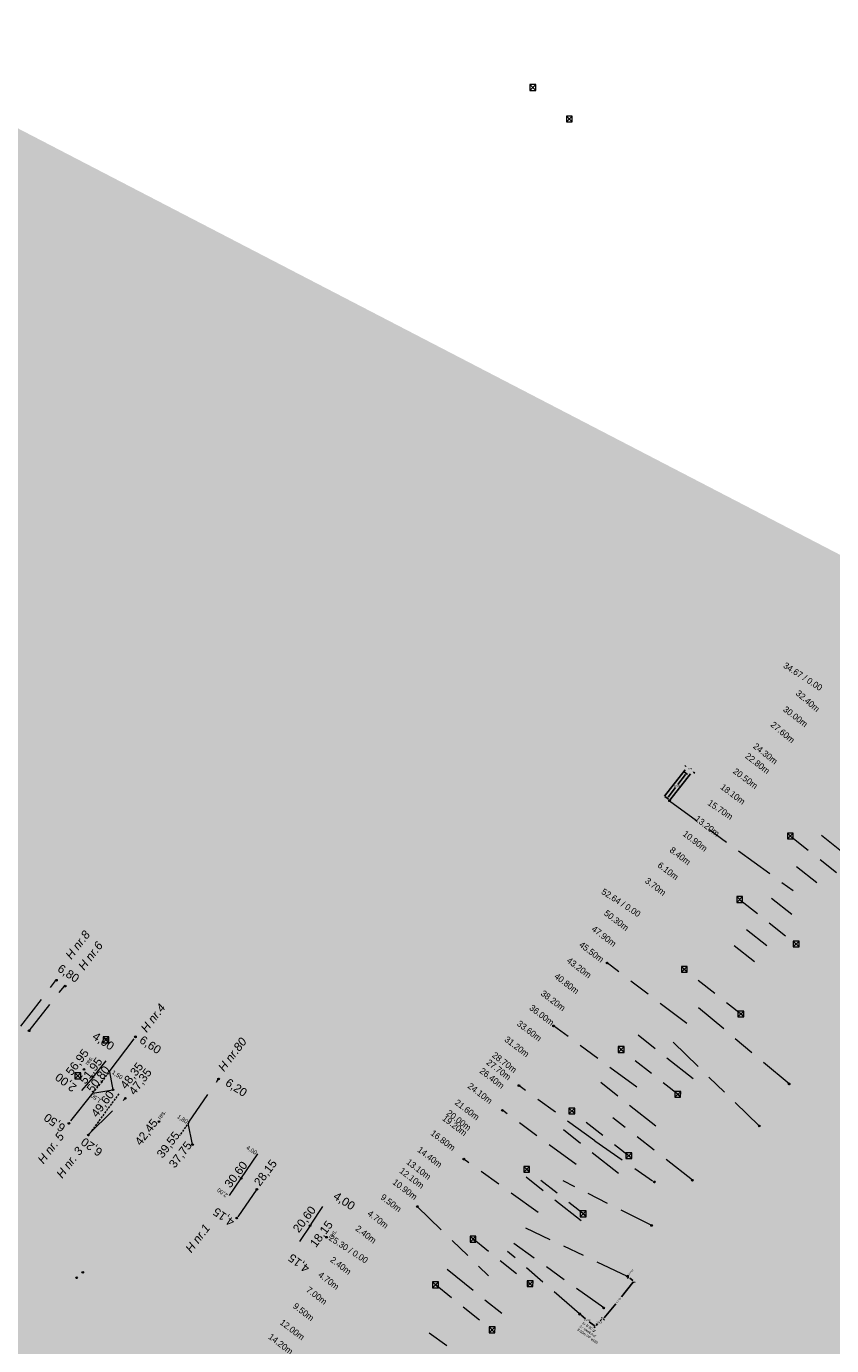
# Model space of a CAD drawing. Header units: inches. Extents: x 0 to 191500, y 0 to 342750.
# Tile 58 of 256: x 185826 to 185922, y 330841 to 330999. Entities that reach past the tile are written whole.
import ezdxf

# ---------------------------------------------------------------- set-up
doc = ezdxf.new("R2010")
doc.units = ezdxf.units.IN
doc.header["$MEASUREMENT"] = 0
for name, pattern in [('RI-GWA_HUISAANSLUITING', [23, 4, -1.8, 2.6, -1.8, 4.6, -1.8, 4.6, -1.8]), ('RI-HWA_KOLKAANSLUITING', [4.3, 2.5, -1.8]), ('STIPPELFIJN', [0.375, 0.25, -0.125])]:
    doc.linetypes.add(name, pattern=pattern)
doc.layers.get('0').update_dxf_attribs({"lineweight": 20})
doc.layers.get('DefPoints').update_dxf_attribs({"lineweight": 20})
for name, color, linetype, lineweight in [('ECW', 150, 'Continuous', 20), ('LOODLIJN', 11, 'STIPPELFIJN', 20), ('N-WE-RI-GWA-MAATVOERING-T25', 30, 'RI-GWA_HUISAANSLUITING', 20), ('N-WE-RI-GWA_HUISAANSLUITING', 30, 'RI-GWA_HUISAANSLUITING', 20), ('N-WE-RI-GWA_HUISAANSLUITING_PP_160-G', 30, 'RI-GWA_HUISAANSLUITING', 20), ('N-WE-RI-GWA_RIOOLPUT_ONTSTOPPINGSPUT-G', 30, 'Continuous', 20), ('N-WE-RI-HWA_KOLK-S', 150, 'Continuous', 20), ('N-WE-RI-HWA_KOLKAANSLUITING', 150, 'RI-HWA_KOLKAANSLUITING', 20), ('N-WE-RI-HWA_KOLKAANSLUITING_PP_160-G', 150, 'RI-HWA_KOLKAANSLUITING', 20), ('N-WE-RI-INLAAT', 7, 'Continuous', 20), ('N-WE-RI-VWA_RIOOLPUT_ONTSTOPPINGSPUT-G', 30, 'Continuous', 20), ('Tekst algemeen', 7, 'Continuous', 20)]:
    doc.layers.add(name, color=color, linetype=linetype, lineweight=lineweight)
doc.styles.add('ISO', font='isocpeur.ttf', dxfattribs={"height": 2.5})
doc.styles.add('Verdana', font='arial.ttf')
doc.dimstyles.get("Standard").update_dxf_attribs({"dimtxt": 0.18, "dimasz": 0.18, "dimexe": 0.18, "dimexo": 0.0625, "dimgap": 0.09, "dimtad": 0, "dimtih": 1, "dimtoh": 1, "dimdec": 4, "dimzin": 0, "dimdsep": 46, "dimtxsty": 'Standard', "dimcen": 0.09, "dimadec": 0, "dimazin": 0, "dimtfac": 1, "dimtdec": 4, "dimtofl": 0, "dimtmove": 0, "dimatfit": 3, "dimfxl": 1, "dimtolj": 1, "dimtzin": 0, "dimarcsym": 0})
doc.dimstyles.new('Waterblock1OP1', dxfattribs={"dimscale": 3, "dimtxt": 30, "dimasz": 20, "dimexe": 2, "dimexo": 1, "dimgap": 5, "dimtad": 1, "dimdec": 1, "dimdsep": 46, "dimtxsty": 'Verdana', "dimcen": -10, "dimse1": 1, "dimse2": 1, "dimadec": 0, "dimazin": 0, "dimtfac": 1, "dimtdec": 1, "dimtmove": 1, "dimatfit": 3, "dimfxl": 1, "dimtolj": 1, "dimtzin": 0, "dimarcsym": 0})
picture_1 = doc.add_image_def('image1.ecw', size_in_pixel=(220000, 285000))

# ---------------------------------------------------------------- blocks, each defined once
blk = doc.blocks.new('A$C2C270354')
h = blk.add_hatch(color=256)
h.dxf.hatch_style = 1
edge = h.paths.add_edge_path()
edge.add_arc((0, 0), 0.1, 0, 360)
blk.add_circle((0, 0), 0.1)
blk = doc.blocks.new('*D5508')
at = {"layer": 'DefPoints', "color": 0, "transparency": 16777216}
for p in [(185904.99, 330910.3), (185902.26, 330906.79), (185902.89, 330906.3)]:
    blk.add_point(p, dxfattribs=at)
at = {"layer": 'N-WE-RI-GWA-MAATVOERING-T25', "color": 0, "lineweight": -2, "transparency": 16777216}
for p, q in [((185902.3, 330906.84), (185905.1, 330910.44)), ((185902.93, 330906.35), (185905.73, 330909.95)), ((185904.85, 330910.41), (185904.7, 330910.52)), ((185905.76, 330909.7), (185905.91, 330909.59))]:
    blk.add_line(p, q, dxfattribs=at)
at = {"layer": 'N-WE-RI-GWA-MAATVOERING-T25', "color": 0, "transparency": 16777216}
for points in [[(185904.87, 330910.44), (185904.83, 330910.39), (185904.99, 330910.3)], [(185905.78, 330909.72), (185905.74, 330909.68), (185905.62, 330909.81)]]:
    blk.add_solid(points, dxfattribs=at)
at = {"layer": 'N-WE-RI-GWA-MAATVOERING-T25', "color": 0, "transparency": 16777216, "insert": (185905.21, 330910.13), "char_height": 0.18, "attachment_point": 5}
blk.add_mtext('\\A1;0.7999', dxfattribs=at)
blk = doc.blocks.new('*D5509')
at = {"layer": 'DefPoints', "color": 0, "transparency": 16777216}
for p in [(185904.6, 330909.8), (185902.3, 330906.84), (185902.61, 330906.6)]:
    blk.add_point(p, dxfattribs=at)
at = {"layer": 'N-WE-RI-GWA-MAATVOERING-T25', "color": 0, "lineweight": -2, "transparency": 16777216}
for p, q in [((185904.65, 330909.76), (185905.05, 330909.45)), ((185904.8, 330909.42), (185903.9, 330908.26)), ((185902.35, 330906.8), (185902.75, 330906.49)), ((185902.72, 330906.74), (185903.62, 330907.9))]:
    blk.add_line(p, q, dxfattribs=at)
at = {"layer": 'N-WE-RI-GWA-MAATVOERING-T25', "color": 0, "transparency": 16777216}
for points in [[(185904.77, 330909.44), (185904.82, 330909.4), (185904.91, 330909.56)], [(185902.69, 330906.76), (185902.74, 330906.73), (185902.61, 330906.6)]]:
    blk.add_solid(points, dxfattribs=at)
at = {"layer": 'N-WE-RI-GWA-MAATVOERING-T25', "color": 0, "transparency": 16777216, "insert": (185903.76, 330908.08), "char_height": 0.18, "attachment_point": 5}
blk.add_mtext('\\A1;3.7481', dxfattribs=at)
blk = doc.blocks.new('*D5510')
at = {"layer": 'DefPoints', "color": 0, "transparency": 16777216}
for p in [(185894.9, 330844.45), (185894.02, 330843.49), (185894.03, 330843.49)]:
    blk.add_point(p, dxfattribs=at)
at = {"layer": 'N-WE-RI-GWA-MAATVOERING-T25', "color": 0, "lineweight": -2, "transparency": 16777216}
for p, q in [((185893.98, 330843.53), (185893.89, 330843.62)), ((185894.14, 330843.63), (185894.29, 330843.8)), ((185894.77, 330844.33), (185894.62, 330844.16)), ((185894.85, 330844.49), (185894.76, 330844.58))]:
    blk.add_line(p, q, dxfattribs=at)
at = {"layer": 'N-WE-RI-GWA-MAATVOERING-T25', "color": 0, "transparency": 16777216}
for points in [[(185894.12, 330843.65), (185894.16, 330843.61), (185894.02, 330843.49)], [(185894.75, 330844.35), (185894.79, 330844.31), (185894.89, 330844.46)]]:
    blk.add_solid(points, dxfattribs=at)
at = {"layer": 'N-WE-RI-GWA-MAATVOERING-T25', "color": 0, "transparency": 16777216, "insert": (185894.45, 330843.98), "char_height": 0.18, "attachment_point": 5}
blk.add_mtext('\\A1;1.3000', dxfattribs=at)
blk = doc.blocks.new('*D5511')
at = {"layer": 'DefPoints', "color": 0, "transparency": 16777216}
for p in [(185892.15, 330845), (185892.15, 330845), (185894.02, 330843.49)]:
    blk.add_point(p, dxfattribs=at)
at = {"layer": 'N-WE-RI-GWA-MAATVOERING-T25', "color": 0, "lineweight": -2, "transparency": 16777216}
for p, q in [((185892.11, 330844.95), (185892.04, 330844.86)), ((185892.29, 330844.89), (185892.86, 330844.43)), ((185893.88, 330843.61), (185893.31, 330844.07)), ((185893.98, 330843.45), (185893.91, 330843.35))]:
    blk.add_line(p, q, dxfattribs=at)
at = {"layer": 'N-WE-RI-GWA-MAATVOERING-T25', "color": 0, "transparency": 16777216}
for points in [[(185892.31, 330844.91), (185892.27, 330844.86), (185892.15, 330845)], [(185893.9, 330843.63), (185893.86, 330843.58), (185894.02, 330843.49)]]:
    blk.add_solid(points, dxfattribs=at)
at = {"layer": 'N-WE-RI-GWA-MAATVOERING-T25', "color": 0, "transparency": 16777216, "insert": (185893.08, 330844.25), "char_height": 0.18, "attachment_point": 5}
blk.add_mtext('\\A1;2.4000', dxfattribs=at)
blk = doc.blocks.new('*D5539')
at = {"layer": 'DefPoints', "color": 0, "transparency": 16777216}
for p in [(185898.64, 330848.88), (185898.64, 330848.88), (185894.9, 330844.45)]:
    blk.add_point(p, dxfattribs=at)
at = {"layer": 'N-WE-RI-GWA-MAATVOERING-T25', "color": 0, "lineweight": -2, "transparency": 16777216}
for p, q in [((185898.52, 330848.74), (185897.15, 330847.05)), ((185898.69, 330848.85), (185898.78, 330848.77)), ((185895.1, 330844.52), (185896.47, 330846.21)), ((185894.95, 330844.41), (185895.13, 330844.26))]:
    blk.add_line(p, q, dxfattribs=at)
at = {"layer": 'N-WE-RI-GWA-MAATVOERING-T25', "color": 0, "transparency": 16777216}
for points in [[(185898.5, 330848.76), (185898.55, 330848.73), (185898.64, 330848.88)], [(185895.08, 330844.54), (185895.13, 330844.5), (185894.99, 330844.38)]]:
    blk.add_solid(points, dxfattribs=at)
at = {"layer": 'N-WE-RI-GWA-MAATVOERING-T25', "color": 0, "transparency": 16777216, "insert": (185896.81, 330846.63), "char_height": 0.18, "attachment_point": 5, "rotation": 51}
blk.add_mtext('\\A1;5.7989', dxfattribs=at)
blk = doc.blocks.new('*D5540')
at = {"layer": 'DefPoints', "color": 0, "transparency": 16777216}
for p in [(185898.01, 330849.37), (185898.02, 330849.39), (185898.64, 330848.88)]:
    blk.add_point(p, dxfattribs=at)
at = {"layer": 'N-WE-RI-GWA-MAATVOERING-T25', "color": 0, "lineweight": -2, "transparency": 16777216}
for p, q in [((185897.87, 330849.49), (185897.98, 330849.63)), ((185898.01, 330849.37), (185897.87, 330849.49)), ((185897.98, 330849.34), (185897.89, 330849.23)), ((185898.49, 330848.98), (185898.15, 330849.26)), ((185898.6, 330848.84), (185898.51, 330848.73))]:
    blk.add_line(p, q, dxfattribs=at)
at = {"layer": 'N-WE-RI-GWA-MAATVOERING-T25', "color": 0, "transparency": 16777216}
for points in [[(185898.13, 330849.24), (185898.16, 330849.28), (185898.01, 330849.37)], [(185898.47, 330848.96), (185898.51, 330849.01), (185898.63, 330848.87)]]:
    blk.add_solid(points, dxfattribs=at)
at = {"layer": 'N-WE-RI-GWA-MAATVOERING-T25', "color": 0, "transparency": 16777216, "insert": (185898.28, 330850), "char_height": 0.18, "attachment_point": 5, "rotation": 51}
blk.add_mtext('\\A1;0.8000', dxfattribs=at)

msp = doc.modelspace()

# ---------------------------------------------------------------- linework, layer by layer
at = {"layer": 'LOODLIJN'}
for p, q in [((185835.09401, 330872.70433), (185835.98856, 330873.9084)), ((185834.01717, 330871.39228), (185835.09168, 330872.69248)), ((185837.11739, 330871.29405), (185833.68051, 330866.60851)), ((185845.4987, 330867.90913), (185844.36296, 330866.29039))]:
    msp.add_line(p, q, dxfattribs=at)
at = {"layer": 'N-WE-RI-GWA_HUISAANSLUITING'}
for p, q in [((185902.89494, 330906.29956), (185917.64349, 330895.56975)), ((185921.03379, 330902.19549), (185923.44393, 330900.28948)), ((185918.05635, 330898.43054), (185920.46649, 330896.52453)), ((185915.07891, 330894.66559), (185917.48905, 330892.75958)), ((185912.10148, 330890.90063), (185914.51162, 330888.99462)), ((185910.61276, 330889.01816), (185913.0229, 330887.11215)), ((185904.96898, 330879.67817), (185895.42811, 330886.92455)), ((185917.16865, 330872.47015), (185906.34474, 330881.5825)), ((185898.98889, 330872.07889), (185889.03678, 330879.40438)), ((185905.72263, 330873.07925), (185898.63458, 330878.66657)), ((185913.61473, 330867.4497), (185903.31918, 330877.44564)), ((185893.95146, 330865.6775), (185884.89624, 330872.27714)), ((185901.26537, 330867.42479), (185894.17732, 330873.01212)), ((185891.72278, 330862.84538), (185882.93146, 330869.32266)), ((185896.80812, 330861.77034), (185889.72006, 330867.35767)), ((185905.61853, 330860.96976), (185896.11814, 330868.43084)), ((185893.95146, 330865.6775), (185901.07953, 330860.7688)), ((185887.21077, 330857.11168), (185878.32127, 330863.48847)), ((185892.35086, 330856.11589), (185885.2628, 330861.70322)), ((185900.68418, 330855.59991), (185890.17915, 330860.88379)), ((185872.76822, 330857.82629), (185881.27108, 330849.56373)), ((185897.86552, 330849.48813), (185885.72659, 330855.22563)), ((185895.02965, 330845.70823), (185884.3005, 330853.41341)), ((185892.15057, 330845.00114), (185883.5593, 330852.47152)), ((185876.32187, 330850.32906), (185883.2143, 330844.79979)), ((185874.199, 330842.742), (185876.30222, 330841.24065))]:
    msp.add_line(p, q, dxfattribs=at)
at = {"layer": 'N-WE-RI-GWA_HUISAANSLUITING_PP_160-G'}
for p, q in [((185825.43286, 330879.39288), (185829.57566, 330884.78521)), ((185826.40861, 330878.8238), (185830.62221, 330884.16099)), ((185845.49883, 330867.91648), (185849.00556, 330873.02948)), ((185833.51104, 330866.44098), (185837.8998, 330870.75438)), ((185845.92478, 330865.21921), (185845.40102, 330867.76991)), ((185853.60455, 330859.88925), (185851.32905, 330856.59019))]:
    msp.add_line(p, q, dxfattribs=at)
at = {"layer": 'N-WE-RI-GWA_HUISAANSLUITING_PP_160-G', "ltscale": 3}
for p, q in [((185835.98244, 330873.90228), (185838.93702, 330877.86348)), ((185835.98856, 330873.9084), (185836.42097, 330871.7738)), ((185834.02556, 330871.39804), (185831.36968, 330868.04626)), ((185834.02385, 330871.38814), (185836.42095, 330871.78388))]:
    msp.add_line(p, q, dxfattribs=at)
at = {"layer": 'N-WE-RI-GWA_RIOOLPUT_ONTSTOPPINGSPUT-G'}
for p, q in [((185902.98507, 330906.34289), (185902.80482, 330906.25623)), ((185902.85162, 330906.38969), (185902.93827, 330906.20943)), ((185895.51823, 330886.96788), (185895.33798, 330886.88122)), ((185895.38478, 330887.01467), (185895.47143, 330886.83442)), ((185889.12691, 330879.4477), (185888.94666, 330879.36105)), ((185888.99345, 330879.4945), (185889.08011, 330879.31425)), ((185884.98637, 330872.32046), (185884.80612, 330872.23381)), ((185884.85292, 330872.36726), (185884.93957, 330872.18701)), ((185917.25877, 330872.51348), (185917.07852, 330872.42682)), ((185917.12532, 330872.56028), (185917.21197, 330872.38003)), ((185883.02159, 330869.36599), (185882.84134, 330869.27933)), ((185882.88814, 330869.41278), (185882.97479, 330869.23253)), ((185913.70485, 330867.49303), (185913.5246, 330867.40637)), ((185913.5714, 330867.53983), (185913.65805, 330867.35957)), ((185878.4114, 330863.5318), (185878.23115, 330863.44514)), ((185878.27795, 330863.5786), (185878.3646, 330863.39835)), ((185905.70866, 330861.01309), (185905.5284, 330860.92643)), ((185905.5752, 330861.05989), (185905.66186, 330860.87963)), ((185901.16966, 330860.81213), (185900.98941, 330860.72547)), ((185901.0362, 330860.85892), (185901.12286, 330860.67867)), ((185872.85834, 330857.86962), (185872.67809, 330857.78296)), ((185872.72489, 330857.91642), (185872.81155, 330857.73616)), ((185900.83082, 330855.61653), (185900.65056, 330855.52987)), ((185900.69736, 330855.66333), (185900.78402, 330855.48307)), ((185897.95565, 330849.53146), (185897.77539, 330849.4448)), ((185897.82219, 330849.57826), (185897.90885, 330849.398)), ((185895.11977, 330845.75155), (185894.93952, 330845.6649)), ((185894.98632, 330845.79835), (185895.07298, 330845.6181)), ((185892.24069, 330845.04446), (185892.06044, 330844.95781)), ((185892.10724, 330845.09126), (185892.1939, 330844.91101))]:
    msp.add_line(p, q, dxfattribs=at)
for centre in [(185902.89494, 330906.29956), (185895.42811, 330886.92455), (185889.03678, 330879.40438), (185884.89624, 330872.27714), (185917.16865, 330872.47015), (185882.93146, 330869.32266), (185913.61473, 330867.4497), (185878.32127, 330863.48847), (185901.07953, 330860.7688), (185905.61853, 330860.96976), (185872.76822, 330857.82629), (185900.74069, 330855.5732), (185897.86552, 330849.48813), (185895.02965, 330845.70823), (185892.15057, 330845.00114)]:
    msp.add_circle(centre, 0.1, dxfattribs=at)
at = {"layer": 'N-WE-RI-HWA_KOLK-S'}
for p, q in [((185886.21052, 330991.84997), (185886.20903, 330991.15352)), ((185886.20903, 330991.15352), (185886.90697, 330991.84848)), ((185886.21052, 330991.84997), (185886.90548, 330991.15203)), ((185886.90697, 330991.84848), (185886.21052, 330991.84997)), ((185886.90548, 330991.15203), (185886.90697, 330991.84848)), ((185886.20903, 330991.15352), (185886.90548, 330991.15203)), ((185890.57052, 330988.08597), (185890.56903, 330987.38952)), ((185890.56903, 330987.38952), (185891.26697, 330988.08448)), ((185890.56903, 330987.38952), (185891.26548, 330987.38803)), ((185890.57052, 330988.08597), (185891.26548, 330987.38803)), ((185891.26697, 330988.08448), (185890.57052, 330988.08597)), ((185891.26548, 330987.38803), (185891.26697, 330988.08448)), ((185916.97558, 330902.44229), (185916.97409, 330901.74584)), ((185916.97409, 330901.74584), (185917.67204, 330902.4408)), ((185916.97558, 330902.44229), (185917.67054, 330901.74434)), ((185917.67204, 330902.4408), (185916.97558, 330902.44229)), ((185917.67054, 330901.74434), (185917.67204, 330902.4408)), ((185916.97409, 330901.74584), (185917.67054, 330901.74434)), ((185910.91144, 330894.85315), (185910.90995, 330894.1567)), ((185910.90995, 330894.1567), (185911.6079, 330894.85166)), ((185910.90995, 330894.1567), (185911.6064, 330894.1552)), ((185910.91144, 330894.85315), (185911.6064, 330894.1552)), ((185911.6079, 330894.85166), (185910.91144, 330894.85315)), ((185911.6064, 330894.1552), (185911.6079, 330894.85166)), ((185917.67476, 330889.53293), (185917.67326, 330888.83648)), ((185917.67326, 330888.83648), (185918.37121, 330889.53144)), ((185917.67476, 330889.53293), (185918.36971, 330888.83498)), ((185918.37121, 330889.53144), (185917.67476, 330889.53293)), ((185918.36971, 330888.83498), (185918.37121, 330889.53144)), ((185917.67326, 330888.83648), (185918.36971, 330888.83498)), ((185904.31727, 330886.50892), (185904.31578, 330885.81247)), ((185904.31578, 330885.81247), (185905.01372, 330886.50742)), ((185904.31727, 330886.50892), (185905.01223, 330885.81097)), ((185905.01372, 330886.50742), (185904.31727, 330886.50892)), ((185905.01223, 330885.81097), (185905.01372, 330886.50742)), ((185904.31578, 330885.81247), (185905.01223, 330885.81097)), ((185911.05547, 330881.17627), (185911.05397, 330880.47982)), ((185911.05397, 330880.47982), (185911.75192, 330881.17477)), ((185911.05397, 330880.47982), (185911.75043, 330880.47832)), ((185911.05547, 330881.17627), (185911.75043, 330880.47832)), ((185911.75192, 330881.17477), (185911.05547, 330881.17627)), ((185911.75043, 330880.47832), (185911.75192, 330881.17477)), ((185835.2328, 330878.08085), (185835.2313, 330877.3844)), ((185835.2313, 330877.3844), (185835.92925, 330878.07936)), ((185835.2313, 330877.3844), (185835.92775, 330877.3829)), ((185835.2328, 330878.08085), (185835.92775, 330877.3829)), ((185835.92925, 330878.07936), (185835.2328, 330878.08085)), ((185835.92775, 330877.3829), (185835.92925, 330878.07936)), ((185896.7762, 330876.93322), (185896.77471, 330876.23677)), ((185896.77471, 330876.23677), (185897.47266, 330876.93173)), ((185896.7762, 330876.93322), (185897.47116, 330876.23527)), ((185897.47266, 330876.93173), (185896.7762, 330876.93322)), ((185897.47116, 330876.23527), (185897.47266, 330876.93173)), ((185896.77471, 330876.23677), (185897.47116, 330876.23527)), ((185831.87997, 330873.78784), (185831.87848, 330873.09138)), ((185831.87848, 330873.09138), (185832.57643, 330873.78634)), ((185831.87997, 330873.78784), (185832.57493, 330873.08989)), ((185832.57643, 330873.78634), (185831.87997, 330873.78784)), ((185832.57493, 330873.08989), (185832.57643, 330873.78634)), ((185831.87848, 330873.09138), (185832.57493, 330873.08989)), ((185903.52493, 330871.5869), (185903.52344, 330870.89045)), ((185903.52344, 330870.89045), (185904.22139, 330871.58541)), ((185903.52344, 330870.89045), (185904.21989, 330870.88895)), ((185903.52493, 330871.5869), (185904.21989, 330870.88895)), ((185904.22139, 330871.58541), (185903.52493, 330871.5869)), ((185904.21989, 330870.88895), (185904.22139, 330871.58541)), ((185890.88323, 330869.58024), (185890.88174, 330868.88378)), ((185890.88174, 330868.88378), (185891.57969, 330869.57874)), ((185890.88174, 330868.88378), (185891.57819, 330868.88229)), ((185890.88323, 330869.58024), (185891.57819, 330868.88229)), ((185891.57969, 330869.57874), (185890.88323, 330869.58024)), ((185891.57819, 330868.88229), (185891.57969, 330869.57874)), ((185897.6794, 330864.25619), (185897.6779, 330863.55974)), ((185897.6779, 330863.55974), (185898.37585, 330864.2547)), ((185897.6794, 330864.25619), (185898.37436, 330863.55824)), ((185898.37585, 330864.2547), (185897.6794, 330864.25619)), ((185898.37436, 330863.55824), (185898.37585, 330864.2547)), ((185885.47306, 330862.62818), (185885.47156, 330861.93172)), ((185885.47156, 330861.93172), (185886.16951, 330862.62668)), ((185885.47306, 330862.62818), (185886.16801, 330861.93023)), ((185886.16951, 330862.62668), (185885.47306, 330862.62818)), ((185886.16801, 330861.93023), (185886.16951, 330862.62668)), ((185897.6779, 330863.55974), (185898.37436, 330863.55824)), ((185885.47156, 330861.93172), (185886.16801, 330861.93023)), ((185892.22729, 330857.30574), (185892.2258, 330856.60929)), ((185892.2258, 330856.60929), (185892.92375, 330857.30424)), ((185892.2258, 330856.60929), (185892.92225, 330856.60779)), ((185892.22729, 330857.30574), (185892.92225, 330856.60779)), ((185892.92375, 330857.30424), (185892.22729, 330857.30574)), ((185892.92225, 330856.60779), (185892.92375, 330857.30424)), ((185879.07423, 330854.28649), (185879.07274, 330853.59004)), ((185879.07274, 330853.59004), (185879.77069, 330854.28499)), ((185879.07274, 330853.59004), (185879.76919, 330853.58854)), ((185879.07423, 330854.28649), (185879.76919, 330853.58854)), ((185879.77069, 330854.28499), (185879.07423, 330854.28649)), ((185879.76919, 330853.58854), (185879.77069, 330854.28499)), ((185874.58644, 330848.8226), (185874.58495, 330848.12614)), ((185874.58495, 330848.12614), (185875.2829, 330848.8211)), ((185874.58644, 330848.8226), (185875.2814, 330848.12465)), ((185875.2829, 330848.8211), (185874.58644, 330848.8226)), ((185875.2814, 330848.12465), (185875.2829, 330848.8211)), ((185885.8897, 330848.95943), (185885.88821, 330848.26298)), ((185885.88821, 330848.26298), (185886.58616, 330848.95794)), ((185885.88821, 330848.26298), (185886.58466, 330848.26148)), ((185885.8897, 330848.95943), (185886.58466, 330848.26148)), ((185886.58616, 330848.95794), (185885.8897, 330848.95943)), ((185886.58466, 330848.26148), (185886.58616, 330848.95794)), ((185874.58495, 330848.12614), (185875.2814, 330848.12465)), ((185881.35134, 330843.44411), (185881.34985, 330842.74766)), ((185881.34985, 330842.74766), (185882.0478, 330843.44262)), ((185881.34985, 330842.74766), (185882.0463, 330842.74617)), ((185881.35134, 330843.44411), (185882.0463, 330842.74617)), ((185882.0478, 330843.44262), (185881.35134, 330843.44411)), ((185882.0463, 330842.74617), (185882.0478, 330843.44262))]:
    msp.add_line(p, q, dxfattribs=at)
at = {"layer": 'N-WE-RI-HWA_KOLKAANSLUITING'}
for p, q in [((185917.50467, 330901.94378), (185923.93244, 330896.84841)), ((185911.41778, 330894.36823), (185917.85642, 330889.28666)), ((185911.66565, 330880.61852), (185904.57759, 330886.20585)), ((185904.11307, 330871.03736), (185897.02502, 330876.62469)), ((185898.29387, 330863.65516), (185891.20582, 330869.24249)), ((185892.84611, 330856.74416), (185885.75806, 330862.33149)), ((185879.32548, 330854.07317), (185886.21791, 330848.5439)), ((185874.88264, 330848.53501), (185881.77507, 330843.00574))]:
    msp.add_line(p, q, dxfattribs=at)
at = {"layer": 'N-WE-RI-HWA_KOLKAANSLUITING_PP_160-G'}
for p, q in [((185834.04207, 330873.29129), (185836.57412, 330876.38785)), ((185834.04207, 330873.29129), (185832.68024, 330871.69272)), ((185860.07612, 330855.73966), (185862.30372, 330859.06198)), ((185860.07612, 330855.73966), (185857.7686, 330852.29033))]:
    msp.add_line(p, q, dxfattribs=at)
at = {"layer": 'N-WE-RI-HWA_KOLKAANSLUITING_PP_160-G', "ltscale": 3}
msp.add_line((185850.35102, 330859.15836), (185853.72838, 330864.10913), dxfattribs=at)
at = {"layer": 'N-WE-RI-VWA_RIOOLPUT_ONTSTOPPINGSPUT-G'}
for p, q in [((185829.76638, 330884.90428), (185829.58613, 330884.81763)), ((185829.63293, 330884.95108), (185829.71958, 330884.77083)), ((185830.7986, 330884.20391), (185830.61835, 330884.11725)), ((185830.66515, 330884.25071), (185830.7518, 330884.07045)), ((185839.19804, 330878.14274), (185839.01778, 330878.05608)), ((185839.06458, 330878.18953), (185839.15124, 330878.00928)), ((185849.11803, 330873.10992), (185848.93778, 330873.02327)), ((185848.98458, 330873.15672), (185849.07124, 330872.97647)), ((185831.25161, 330867.81643), (185831.07135, 330867.72977)), ((185831.11815, 330867.86322), (185831.20481, 330867.68297)), ((185833.57134, 330866.42232), (185833.39109, 330866.33566)), ((185833.43788, 330866.46912), (185833.52454, 330866.28887)), ((185851.28916, 330856.49375), (185851.10891, 330856.40709)), ((185851.15571, 330856.54054), (185851.24237, 330856.36029))]:
    msp.add_line(p, q, dxfattribs=at)
for centre in [(185829.67625, 330884.86096), (185830.70848, 330884.16058), (185839.10791, 330878.09941), (185849.02791, 330873.0666), (185831.16148, 330867.7731), (185833.48121, 330866.37899), (185851.19904, 330856.45042)]:
    msp.add_circle(centre, 0.1, dxfattribs=at)

# ---------------------------------------------------------------- block references
at = {"layer": 'N-WE-RI-INLAAT', "rotation": 0.06357443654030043}
for p in [(185826.40861, 330878.8238), (185832.95442, 330874.20618), (185834.04207, 330873.29129), (185836.42097, 330871.7738), (185837.8998, 330870.75438), (185841.92831, 330867.98419), (185845.92478, 330865.21921), (185851.75412, 330861.20345), (185853.60455, 330859.88925), (185859.95537, 330855.53078), (185861.93338, 330854.1663), (185832.818, 330849.966), (185832.093, 330849.316)]:
    msp.add_blockref('A$C2C270354', p, dxfattribs=at)

# ---------------------------------------------------------------- texts
at = {"layer": 'N-WE-RI-GWA-MAATVOERING-T25', "char_height": 0.75}
for s, insert, width, attachment_point, rotation in [('34.67 / 0.00', (185916.59419, 330922.58343), 17.6876727, 4, 327), ('32.40m', (185917.88645, 330919.01176), 11.3282, 7, 319.4008881), ('30.00m', (185916.36834, 330917.0675), 11.3282, 7, 322.4819931), ('27.60m', (185914.87797, 330915.26075), 11.3282, 7, 320.0319163), ('24.30m', (185912.79847, 330912.66544), 11.3282, 7, 321.4458897), ('22.80m', (185911.851, 330911.48629), 11.3282, 7, 322.0737773), ('20.50m', (185910.39503, 330909.65826), 11.3282, 7, 322.9519793), ('18.10m', (185908.88938, 330907.7862), 11.3282, 7, 323.1808888), ('15.70m', (185907.36468, 330905.84966), 11.3282, 7, 326), ('13.20m', (185905.83163, 330903.9842), 11.3282, 7, 322.7252235), ('10.90m', (185904.39113, 330902.19109), 11.3282, 7, 322.7252235), ('8.40m', (185902.82536, 330900.24205), 11.3282, 7, 322.7252235), ('6.10m', (185901.38486, 330898.44894), 11.3282, 7, 322.7252235), ('3.70m', (185899.88173, 330896.57786), 11.3282, 7, 322.7252235), ('52.64 / 0.00', (185894.88119, 330895.55543), 17.6876727, 4, 327), ('50.30m', (185894.98718, 330892.71328), 11.3282, 7, 322.7252235), ('47.90m', (185893.5014, 330890.82848), 11.3282, 7, 322.7252235), ('45.50m', (185892.01568, 330888.94364), 11.3282, 7, 322.7252235), ('43.20m', (185890.5299, 330887.05884), 11.3282, 7, 322.7252235), ('40.80m', (185889.04415, 330885.17402), 11.3282, 7, 322.7252235), ('38.20m', (185887.43459, 330883.13213), 11.3282, 7, 322.7252235), ('36.00m', (185886.07265, 330881.40438), 11.3282, 7, 322.7252235), ('33.60m', (185884.5869, 330879.51956), 11.3282, 7, 322.7252235), ('31.20m', (185883.10115, 330877.63474), 11.3282, 7, 322.7252235), ('27.70m', (185880.93443, 330874.88605), 11.3282, 7, 322.7252235), ('28.70m', (185881.6154, 330875.74992), 11.3282, 7, 322.7252235), ('26.40m', (185880.12964, 330873.8651), 11.3282, 7, 322.7252235), ('24.10m', (185878.70581, 330872.05881), 11.3282, 7, 322.7252235), ('21.60m', (185877.15815, 330870.09546), 11.3282, 7, 322.7252235), ('19.20m', (185875.67239, 330868.21065), 11.3282, 7, 322.7252235), ('20.00m', (185876.16765, 330868.83891), 11.3282, 7, 322.7252235), ('16.80m', (185874.27953, 330866.44367), 11.3282, 7, 322.7252235), ('14.40m', (185872.70089, 330864.44101), 11.3282, 7, 322.7252235), ('12.10m', (185870.55948, 330861.92598), 11.3282, 7, 322.7252235), ('13.10m', (185871.37458, 330862.99579), 11.3282, 7, 322.7252235), ('10.90m', (185869.73507, 330860.58059), 11.3282, 7, 322.7252235), ('9.50m', (185868.29584, 330858.78654), 11.3282, 7, 322.7252235), ('4.70m', (185866.73146, 330856.83649), 11.3282, 7, 322.7252235), ('2.40m', (185865.29223, 330855.04243), 11.3282, 7, 322.7252235), ('25.30 / 0.00', (185862.32519, 330854.18443), 17.6876727, 4, 327), ('2.40m', (185862.29143, 330851.30937), 11.3282, 7, 322.7252235), ('4.70m', (185860.85044, 330849.51674), 11.3282, 7, 322.7252235), ('7.00m', (185859.40944, 330847.7241), 11.3282, 7, 322.7252235), ('9.50m', (185857.84315, 330845.77559), 11.3282, 7, 322.7252235), ('12.00m', (185856.27685, 330843.82707), 11.3282, 7, 322.7252235), ('14.20m', (185854.89851, 330842.11238), 11.3282, 7, 322.7252235)]:
    msp.add_mtext(s, dxfattribs=dict(at, insert=insert, width=width, attachment_point=attachment_point, rotation=rotation))
at = {"layer": 'N-WE-RI-GWA-MAATVOERING-T25', "width": 14.1362492, "attachment_point": 1, "style": 'ISO'}
for s, insert, char_height, rotation in [('{\\fArial|b0|i0|c0|p34;6,80}', (185830.25049, 330886.84259), 1, 326.7681063), ('{\\fArial|b0|i0|c0|p34;4,00}', (185834.41812, 330878.75579), 1, 326.7681063), ('{\\fArial|b0|i0|c0|p34;6,60}', (185840.02801, 330878.3124), 1, 326.7681063), ('{\\fArial|b0|i0|c0|p34;56,95}', (185830.69841, 330873.99059), 1, 52.6545065), ('{\\fArial|b0|i0|c0|p34;51,95}', (185832.32925, 330872.96871), 1, 52.6545065), ('{\\fArial|b0|i0|c0|p34;2,00}', (185831.58019, 330871.43058), 1, 143.1939261), ('{\\fArial|b0|i0|c0|p34;50,80}', (185833.19812, 330871.9721), 1, 52.6545065), ('{\\fArial|b0|i0|c0|p34;1,50}', (185836.51172, 330874.14667), 0.5, 326.7681063), ('{\\fArial|b0|i0|c0|p34;48,35}', (185837.1979, 330872.37853), 1, 52.6545065), ('{\\fArial|b0|i0|c0|p34;47,35}', (185838.21494, 330871.67442), 1, 52.6545065), ('{\\fArial|b0|i0|c0|p34;6,20}', (185850.29251, 330873.21049), 1, 326.7681063), ('{\\fArial|b0|i0|c0|p34;1,50}', (185834.78649, 330870.1603), 0.5, 143.3750343), ('{\\fArial|b0|i0|c0|p34;49,60}', (185833.71841, 330869.01125), 1, 52.6545065), ('{\\fArial|b0|i0|c0|p34;6,50}', (185830.26899, 330866.64292), 1, 144.6272102), ('{\\fArial|b0|i0|c0|p34;1,80}', (185844.30791, 330868.86315), 0.5, 326.7681063), ('{\\fArial|b0|i0|c0|p34;42,45}', (185838.94252, 330865.64019), 1, 52.6545065), ('{\\fArial|b0|i0|c0|p34;6,20}', (185834.69878, 330863.74041), 1, 144.6272102), ('{\\fArial|b0|i0|c0|p34;39,55}', (185841.55377, 330864.13217), 1, 52.6545065), ('{\\fArial|b0|i0|c0|p34;37,75}', (185843.00621, 330862.94247), 1, 52.6545065), ('{\\fArial|b0|i0|c0|p34;4,00}', (185852.56298, 330865.15552), 0.5, 326.7681063), ('{\\fArial|b0|i0|c0|p34;30,60}', (185849.64516, 330860.57727), 1, 52.6545065), ('{\\fArial|b0|i0|c0|p34;28,15}', (185853.16892, 330860.78654), 1, 52.6545065), ('{\\fArial|b0|i0|c0|p34;2,00}', (185849.87444, 330858.86545), 0.5, 143.3750343), ('{\\fArial|b0|i0|c0|p34;4,00}', (185863.18631, 330859.66411), 1, 326.7681063), ('{\\fArial|b0|i0|c0|p34;20,60}', (185857.81711, 330855.22575), 1, 52.6545065), ('{\\fArial|b0|i0|c0|p34;4,15}', (185850.45897, 330855.37936), 1, 144.6272102), ('{\\fArial|b0|i0|c0|p34;18,15}', (185859.85239, 330853.47025), 1, 52.9398504), ('{\\fArial|b0|i0|c0|p34;4,15}', (185859.40028, 330849.83378), 1, 142.9245341)]:
    msp.add_mtext(s, dxfattribs=dict(at, insert=insert, char_height=char_height, rotation=rotation))
at = {"layer": 'Tekst algemeen', "width": 14.1362492, "attachment_point": 1, "style": 'ISO'}
for s, insert, char_height, rotation in [('{\\fArial|b0|i1|c0|p34;H nr.8}', (185830.66344, 330887.87641), 1, 52.8173244), ('{\\fArial|b0|i1|c0|p34;H nr.6}', (185832.18895, 330886.57755), 1, 52.8173244), ('{\\fArial|b0|i1|c0|p34;H nr.4}', (185839.65656, 330879.14945), 1, 52.8173244), ('{\\fArial|b0|i1|c0|p34;H nr.80}', (185848.89602, 330874.47774), 1, 52.8173244), ('{\\fArial|b0|i0|c0|p34;res.}', (185833.01528, 330874.97238), 0.5, 52.6545065), ('{\\fArial|b0|i0|c0|p34;res.}', (185841.6947, 330868.48827), 0.5, 52.6545065), ('{\\fArial|b0|i1|c0|p34;H nr. 5}', (185827.32673, 330863.45771), 1, 52.8173244), ('{\\fArial|b0|i1|c0|p34;H nr. 3}', (185829.56789, 330861.72694), 1, 52.8173244), ('{\\fArial|b0|i1|c0|p34;H nr.1}', (185844.99093, 330852.82265), 1, 52.8173244), ('{\\fArial|b0|i0|c0|p34;res.}', (185862.08893, 330854.21941), 0.5, 52.6545065)]:
    msp.add_mtext(s, dxfattribs=dict(at, insert=insert, char_height=char_height, rotation=rotation))
at = {"layer": 'Tekst algemeen', "insert": (185892.58975, 330844.10231), "char_height": 0.3, "width": 6.9172952, "attachment_point": 1, "rotation": 325.239558}
msp.add_mtext('{\\fProxy 1|b0|i0|c0|p8;\\C2;1x B 90 gr\\P2x steekmof\\P8.50m PP ø160}', dxfattribs=at)

# ---------------------------------------------------------------- dimensions: what is measured, and where the dimension line sits
at = {"layer": 'N-WE-RI-GWA-MAATVOERING-T25'}
dim = msp.add_linear_dim(base=(185904.98933, 330910.30145), p1=(185902.89494, 330906.29956), p2=(185902.2631, 330906.79013), angle=142.1737787, dimstyle='Standard', dxfattribs=at)
dim.commit()
dim.dimension.update_dxf_attribs({"geometry": '*D5508', "text_midpoint": (185905.21146, 330910.12899), "dimtype": 161})
for p1, p2, distance, picture, middle in [((185904.6, 330909.8), (185902.30143, 330906.8395), 0.38803, '*D5509', (185903.75721, 330908.08178)), ((185894.0186, 330843.49433), (185892.15057, 330845.00114), 0, '*D5511', (185893.08458, 330844.24773)), ((185894.9, 330844.45), (185894.02824, 330843.48562), -0.013, '*D5510', (185894.45448, 330843.97652))]:
    dim = msp.add_aligned_dim(p1=p1, p2=p2, distance=distance, dimstyle='Standard', dxfattribs=at)
    dim.commit()
    dim.dimension.update_dxf_attribs({"geometry": picture, "text_midpoint": middle})
for base, p1, p2, angle, picture, middle in [((185898.00541, 330849.37485), (185898.63798, 330848.88481), (185898.0153, 330849.38707), 141, '*D5540', (185898.28087, 330850.00105)), ((185898.63798, 330848.88481), (185894.9, 330844.45), (185898.63798, 330848.88481), 51, '*D5539', (185896.8133, 330846.63152))]:
    dim = msp.add_linear_dim(base=base, p1=p1, p2=p2, angle=angle, dimstyle='Standard', dxfattribs=at)
    dim.commit()
    dim.dimension.update_dxf_attribs({"geometry": picture, "text_midpoint": middle})

# ---------------------------------------------------------------- pictures from other files: only their frames are drawn
at = {"layer": 'ECW'}
image = msp.add_image(picture_1, insert=(180500, 328500), size_in_units=(11000, 14250), dxfattribs=at)
image.dxf.flags = 7

# ---------------------------------------------------------------- leaders
at = {"layer": 'Tekst algemeen'}
msp.add_leader([(186249.29422, 330766.51862), (186240.39017, 330769.42649)], dimstyle='Waterblock1OP1', override={"dimasz": 300, "dimse1": 0, "dimse2": 0}, dxfattribs=at)

doc.saveas('drawing.dxf')
